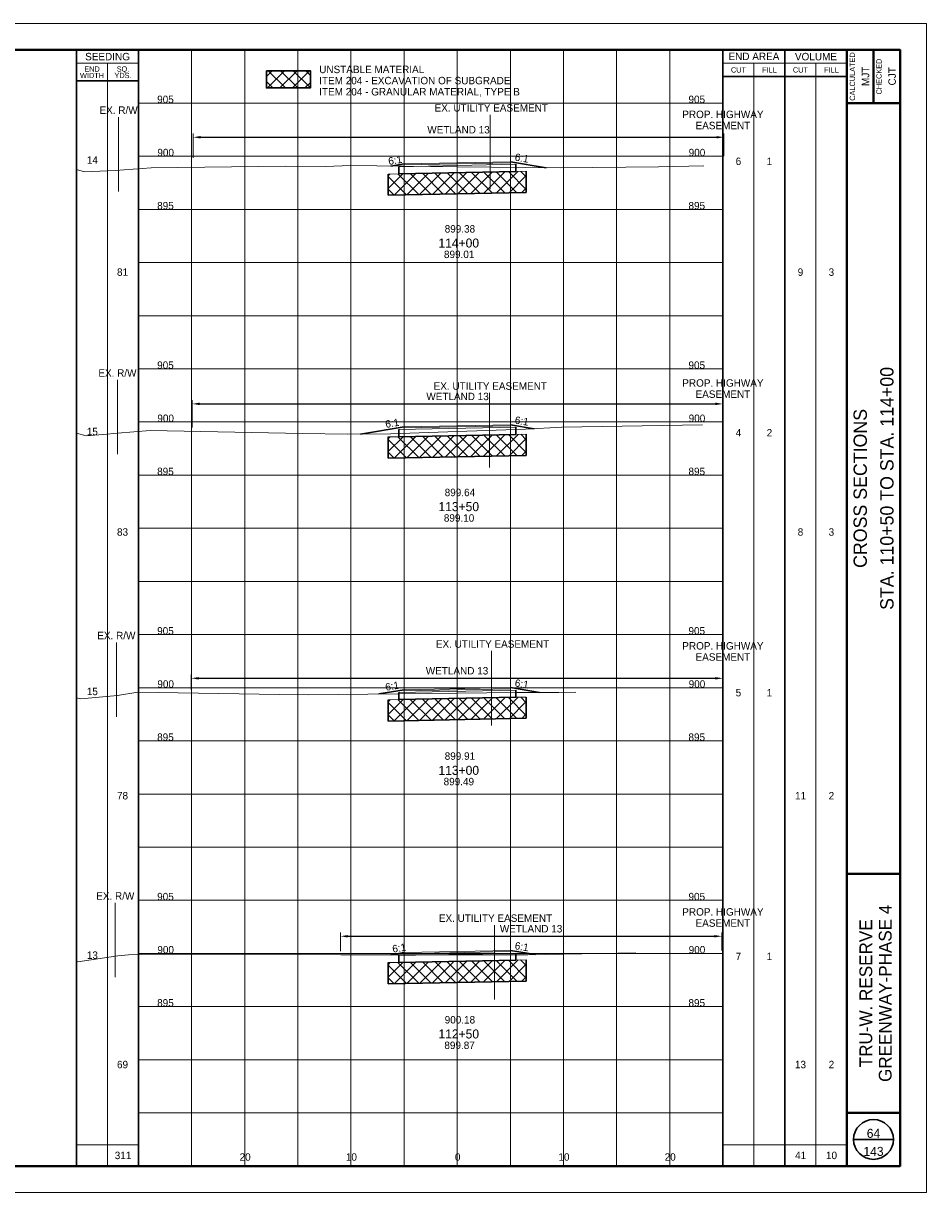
# Paper-space layout 'Layout1' of a CAD drawing. Header units: feet. Extents: x -1005 to 2379, y -670 to 6548.
# Tile 42 of 69: x 75 to 160, y 2988 to 3098. Entities that reach past the tile are written whole.
import ezdxf
from ezdxf.enums import TextEntityAlignment as Align

# ---------------------------------------------------------------- set-up
doc = ezdxf.new("R2010")
doc.units = ezdxf.units.FT
doc.header["$LTSCALE"] = 5
doc.header["$MEASUREMENT"] = 0
for name, pattern in [('DGN Style 2', [150.837143, 90.502286, -60.334857]), ('DGN Style 3', [211.172, 150.837143, -60.334857]), ('esmtshpr', [5.35, 1, -0.175, -0.175, 4]), ('esmtuex', [4.65, 0.8, -0.275, -0.275, 0.8, -0.3, 0.8, -0.3, 0.8, -0.3]), ('rowex', [4.85, 0.8, -0.375, -0.375, 0.8, -0.3, 0.8, -0.3, 0.8, -0.3])]:
    doc.linetypes.add(name, pattern=pattern)
for name, color, linetype, lineweight in [('DR_P_Text', 7, 'Continuous', 13), ('EV_Ecological_Text', 7, 'Continuous', 13), ('PV_P_Text', 7, 'Continuous', 13), ('RW_P_Esmt_SH', 193, 'esmtshpr', 40), ('RW_X_Esmt_U', 6, 'esmtuex', 30), ('RW_X_Fee_RW', 6, 'rowex', 30), ('SH_Border', 7, 'Continuous', 40), ('SH_Data', 7, 'Continuous', 0), ('SH_Major_Grid_Line', 254, 'Continuous', 13), ('SH_Text', 7, 'Continuous', 13), ('TX_P_20', 7, 'Continuous', 13), ('TX_P_5', 7, 'Continuous', 13), ('TX_X_5', 7, 'Continuous', 0), ('XS_P_Finished_Grade', 3, 'Continuous', 30), ('XS_P_Pavt_Surface', 251, 'Continuous', 13), ('XS_P_Subgrade', 4, 'Continuous', 30), ('XS_P_Undercut', 230, 'Continuous', 30), ('XS_X_Ground_Line', 3, 'DGN Style 2', 13)]:
    doc.layers.add(name, color=color, linetype=linetype, lineweight=lineweight)
doc.layers.add('SH_Cut_Line', color=7, linetype='DGN Style 3', lineweight=0, plot=False)
doc.layers.add('XS_P_Pavt_Layers', color=251, linetype='Continuous', lineweight=0, transparency=0.5)
doc.styles.add('Slanted-Normal LS 0.50', font='font31.shx', dxfattribs={"height": 0.14})
doc.styles.add('Slanted-Normal LS 0.50_0', font='font31.shx')
doc.styles.add('Slanted-Sub Title', font='font31.shx', dxfattribs={"height": 0.17})
doc.styles.add('Style-font30', font='font30.shx')
doc.styles.add('Style-font31', font='font31.shx')
doc.styles.add('Style-font70', font='font70.shx')
doc.dimstyles.get("Standard").update_dxf_attribs({"dimtxt": 0.18, "dimasz": 0.18, "dimexe": 0.18, "dimexo": 0.0625, "dimgap": 0.09, "dimtad": 0, "dimtih": 1, "dimtoh": 1, "dimdec": 4, "dimzin": 0, "dimdsep": 46, "dimtxsty": 'Standard', "dimcen": 0.09, "dimadec": 0, "dimazin": 0, "dimtfac": 1, "dimtdec": 4, "dimtofl": 0, "dimtmove": 0, "dimatfit": 3, "dimfxl": 1, "dimtolj": 1, "dimtzin": 0, "dimarcsym": 0})

# ---------------------------------------------------------------- blocks, each defined once
blk = doc.blocks.new('CROSS_SPLIT_7')
at = {"layer": 'SH_Border', "color": 7, "linetype": 'Continuous', "lineweight": 40}
for p, q in [((32.5, 0.5), (32.5, 21.5)), ((33, 21.5), (33, 20.5)), ((32.5, 20.5), (33.5, 20.5)), ((32.5, 6), (33.5, 6)), ((32.5, 1.5), (33.5, 1.5))]:
    blk.add_line(p, q, dxfattribs=at)
at = {"layer": 'SH_Border', "color": 7, "linetype": 'Continuous', "lineweight": 40, "flags": 128}
blk.add_lwpolyline([(2, 21.5), (33.5, 21.5), (33.5, 0.5), (2, 0.5), (2, 21.5)], close=True, dxfattribs=at)
at = {"layer": 'SH_Cut_Line', "color": 7, "linetype": 'DGN Style 3', "lineweight": 0, "flags": 128}
blk.add_lwpolyline([(0, 0), (34, 0), (34, 22), (0, 22), (0, 0)], close=True, dxfattribs=at)
at = {"layer": 'SH_Data', "color": 7, "linetype": 'Continuous', "lineweight": 30}
for p, q in [((18, 0.5), (18, 21.5)), ((19.166, 0.5), (19.166, 21.5)), ((30.166, 0.5), (30.166, 21.5)), ((31.333, 0.5), (31.333, 21.5)), ((19.166, 20.917), (18, 20.917)), ((30.166, 21), (32.5, 21)), ((32.625, 1), (33.375, 1))]:
    blk.add_line(p, q, dxfattribs=at)
at = {"layer": 'SH_Data', "color": 7, "linetype": 'Continuous', "lineweight": 0}
for p, q in [((19.166, 21.25), (18, 21.25)), ((30.166, 21.25), (32.5, 21.25))]:
    blk.add_line(p, q, dxfattribs=at)
at = {"layer": 'SH_Data', "color": 7, "linetype": 'Continuous', "lineweight": 13}
for p, q in [((18.583, 0.5), (18.583, 21.25)), ((30.75, 0.5), (30.75, 21.25)), ((31.917, 0.5), (31.917, 21.25)), ((18, 0.9), (19.166, 0.9)), ((30.166, 0.9), (32.5, 0.9))]:
    blk.add_line(p, q, dxfattribs=at)
at = {"layer": 'SH_Data', "color": 7, "linetype": 'Continuous', "lineweight": 30}
blk.add_circle((33, 1), 0.375, dxfattribs=at)
at = {"layer": 'SH_Major_Grid_Line', "color": 254, "linetype": 'Continuous', "lineweight": 13}
for p, q in [((20.166, 0.5), (20.166, 21.5)), ((21.166, 0.5), (21.166, 21.5)), ((22.166, 0.5), (22.166, 21.5)), ((23.166, 0.5), (23.166, 21.5)), ((24.166, 0.5), (24.166, 21.5)), ((25.166, 0.5), (25.166, 21.5)), ((26.166, 0.5), (26.166, 21.5)), ((27.166, 0.5), (27.166, 21.5)), ((28.166, 0.5), (28.166, 21.5)), ((29.166, 0.5), (29.166, 21.5)), ((19.166, 20.5), (30.166, 20.5)), ((19.166, 19.5), (30.166, 19.5)), ((19.166, 18.5), (30.166, 18.5)), ((19.166, 17.5), (30.166, 17.5)), ((19.166, 16.5), (30.166, 16.5)), ((19.166, 15.5), (30.166, 15.5)), ((19.166, 14.5), (30.166, 14.5)), ((19.166, 13.5), (30.166, 13.5)), ((19.166, 12.5), (30.166, 12.5)), ((19.166, 11.5), (30.166, 11.5)), ((19.166, 10.5), (30.166, 10.5)), ((19.166, 9.5), (30.166, 9.5)), ((19.166, 8.5), (30.166, 8.5)), ((19.166, 7.5), (30.166, 7.5)), ((19.166, 6.5), (30.166, 6.5)), ((19.166, 5.5), (30.166, 5.5)), ((19.166, 4.5), (30.166, 4.5)), ((19.166, 3.5), (30.166, 3.5)), ((19.166, 2.5), (30.166, 2.5)), ((19.166, 1.5), (30.166, 1.5))]:
    blk.add_line(p, q, dxfattribs=at)
at = {"layer": 'SH_Data', "color": 7, "linetype": 'Continuous', "lineweight": 13, "style": 'Style-font30'}
for s, p in [('SEEDING', (18.584, 21.375)), ('END AREA', (30.75, 21.379)), ('VOLUME', (31.917, 21.375))]:
    blk.add_text(s, height=0.14, dxfattribs=at).set_placement(p, align=Align.MIDDLE_CENTER)
at = {"layer": 'SH_Data', "color": 7, "linetype": 'Continuous', "lineweight": 0, "style": 'Style-font30'}
for s, p in [('CALCULATED', (32.553, 21)), ('CHECKED', (33.053, 21))]:
    blk.add_text(s, height=0.1, rotation=90, dxfattribs=at).set_placement(p, align=Align.TOP_CENTER)
for s, p in [('CUT', (30.459, 21.125)), ('FILL', (31.042, 21.125)), ('CUT', (31.625, 21.125)), ('FILL', (32.208, 21.125))]:
    blk.add_text(s, height=0.1, dxfattribs=at).set_placement(p, align=Align.MIDDLE_CENTER)
at = {"layer": 'SH_Data', "color": 7, "linetype": 'Continuous', "lineweight": 0, "char_height": 0.14, "attachment_point": 5, "line_spacing_factor": 0.728571, "style": 'Style-font30'}
for s, insert in [('\\H0.714286x;END\\PWIDTH', (18.292, 21.08)), ('\\H0.714286x;SQ.\\PYDS.', (18.875, 21.08))]:
    blk.add_mtext(s, dxfattribs=dict(at, insert=insert))
at = {"layer": 'SH_Data', "color": 7, "linetype": 'Continuous', "lineweight": 0, "style": 'Style-font70'}
for p in [(32.75, 13.25), (33.252, 13.25), (33, 3.792)]:
    blk.add_attdef('Text', text='', height=0.25, rotation=90, dxfattribs=at).set_placement(p, align=Align.MIDDLE_CENTER)
at = {"layer": 'SH_Text', "style": 'Style-font70'}
for p in [(32.75, 3.75), (33.25, 3.75)]:
    blk.add_attdef('Text', text='', height=0.25, rotation=90, dxfattribs=at).set_placement(p, align=Align.MIDDLE_CENTER)
blk = doc.blocks.new('XS POINT_236')
at = {"layer": 'RW_X_Fee_RW', "linetype": 'DGN Style 3', "lineweight": 0}
blk.add_line((0, 3.5), (0, -3.5), dxfattribs=at)
blk = doc.blocks.new('GPKLBL_173')
at = {"layer": 'TX_P_5', "linetype": 'Continuous', "insert": (-0.51, 0.98), "char_height": 0.7, "attachment_point": 1, "rotation": 350.5377, "line_spacing_factor": 0.6, "style": 'Style-font31'}
blk.add_mtext('6:1', dxfattribs=at)
blk = doc.blocks.new('XS POINT_237')
at = {"layer": 'RW_P_Esmt_SH', "linetype": 'Continuous', "lineweight": 13}
blk.add_line((0, 3.5), (0, -3.5), dxfattribs=at)
blk = doc.blocks.new('*D466')
at = {"layer": 'Defpoints', "color": 0, "linetype": 'Continuous', "transparency": 16777216}
for p in [(140.73, 3011.62), (104.83, 3009.88), (140.73, 3009.94)]:
    blk.add_point(p, dxfattribs=at)
at = {"layer": 'EV_Ecological_Text', "color": 97, "linetype": 'Continuous', "lineweight": 0, "transparency": 16777216}
for p, q in [((104.83, 3010.23), (104.83, 3011.97)), ((140.73, 3010.29), (140.73, 3011.97))]:
    blk.add_line(p, q, dxfattribs=at)
at = {"layer": 'EV_Ecological_Text', "color": 0, "linetype": 'Continuous', "lineweight": -2, "transparency": 16777216}
blk.add_line((105.53, 3011.62), (140.03, 3011.62), dxfattribs=at)
at = {"layer": 'EV_Ecological_Text', "color": 0, "linetype": 'Continuous', "transparency": 16777216}
for points in [[(105.53, 3011.73), (105.53, 3011.5), (104.83, 3011.62)], [(140.03, 3011.73), (140.03, 3011.5), (140.73, 3011.62)]]:
    blk.add_solid(points, dxfattribs=at)
at = {"layer": 'EV_Ecological_Text', "color": 7, "linetype": 'Continuous', "lineweight": 0, "transparency": 16777216, "insert": (122.78, 3012.32), "char_height": 0.7, "attachment_point": 5, "style": 'Slanted-Normal LS 0.50_0'}
blk.add_mtext('WETLAND 13', dxfattribs=at)
blk = doc.blocks.new('GPKLBL_174')
at = {"layer": 'TX_P_5', "linetype": 'Continuous', "extrusion": (0, 0, -1), "insert": (-0.46, 0.97), "char_height": 0.7, "attachment_point": 3, "text_direction": (-0.986394, 0.164399, 0), "line_spacing_factor": 0.6, "style": 'Style-font31'}
blk.add_mtext('6:1', dxfattribs=at)
blk = doc.blocks.new('XS POINT_238')
at = {"layer": 'RW_X_Esmt_U', "linetype": 'DGN Style 3', "lineweight": 0}
blk.add_line((0, 3.5), (0, -3.5), dxfattribs=at)
blk = doc.blocks.new('XS POINT_239')
at = {"layer": 'RW_X_Fee_RW', "linetype": 'DGN Style 3', "lineweight": 0}
blk.add_line((0, 3.5), (0, -3.5), dxfattribs=at)
blk = doc.blocks.new('GPKLBL_175')
at = {"layer": 'TX_P_5', "linetype": 'Continuous', "extrusion": (0, 0, -1), "insert": (-0.46, 0.97), "char_height": 0.7, "attachment_point": 3, "text_direction": (-0.986394, 0.164399, 0), "line_spacing_factor": 0.6, "style": 'Style-font31'}
blk.add_mtext('6:1', dxfattribs=at)
blk = doc.blocks.new('GPKLBL_176')
at = {"layer": 'TX_P_5', "linetype": 'Continuous', "insert": (-0.51, 0.98), "char_height": 0.7, "attachment_point": 1, "rotation": 350.5377, "line_spacing_factor": 0.6, "style": 'Style-font31'}
blk.add_mtext('6:1', dxfattribs=at)
blk = doc.blocks.new('XS POINT_240')
at = {"layer": 'RW_P_Esmt_SH', "linetype": 'Continuous', "lineweight": 13}
blk.add_line((0, 3.5), (0, -3.5), dxfattribs=at)
blk = doc.blocks.new('*D473')
at = {"layer": 'Defpoints', "color": 0, "linetype": 'Continuous', "transparency": 16777216}
for p in [(140.83, 3035.89), (90.79, 3034.49), (140.83, 3034.7)]:
    blk.add_point(p, dxfattribs=at)
at = {"layer": 'EV_Ecological_Text', "color": 97, "linetype": 'Continuous', "lineweight": 0, "transparency": 16777216}
for p, q in [((90.79, 3034.84), (90.79, 3036.24)), ((140.83, 3035.05), (140.83, 3036.24))]:
    blk.add_line(p, q, dxfattribs=at)
at = {"layer": 'EV_Ecological_Text', "color": 0, "linetype": 'Continuous', "lineweight": -2, "transparency": 16777216}
blk.add_line((91.49, 3035.89), (140.13, 3035.89), dxfattribs=at)
at = {"layer": 'EV_Ecological_Text', "color": 0, "linetype": 'Continuous', "transparency": 16777216}
for points in [[(91.49, 3036), (91.49, 3035.77), (90.79, 3035.89)], [(140.13, 3036), (140.13, 3035.77), (140.83, 3035.89)]]:
    blk.add_solid(points, dxfattribs=at)
at = {"layer": 'EV_Ecological_Text', "color": 7, "linetype": 'Continuous', "lineweight": 0, "transparency": 16777216, "insert": (115.81, 3036.59), "char_height": 0.7, "attachment_point": 5, "style": 'Slanted-Normal LS 0.50_0'}
blk.add_mtext('WETLAND 13', dxfattribs=at)
blk = doc.blocks.new('XS POINT_241')
at = {"layer": 'RW_X_Esmt_U', "linetype": 'DGN Style 3', "lineweight": 0}
blk.add_line((0, 3.5), (0, -3.5), dxfattribs=at)
blk = doc.blocks.new('XS POINT_242')
at = {"layer": 'RW_X_Fee_RW', "linetype": 'DGN Style 3', "lineweight": 0}
blk.add_line((0, 3.5), (0, -3.5), dxfattribs=at)
blk = doc.blocks.new('GPKLBL_177')
at = {"layer": 'TX_P_5', "linetype": 'Continuous', "insert": (-0.51, 0.98), "char_height": 0.7, "attachment_point": 1, "rotation": 350.5377, "line_spacing_factor": 0.6, "style": 'Style-font31'}
blk.add_mtext('6:1', dxfattribs=at)
blk = doc.blocks.new('XS POINT_243')
at = {"layer": 'RW_P_Esmt_SH', "linetype": 'Continuous', "lineweight": 13}
blk.add_line((0, 3.5), (0, -3.5), dxfattribs=at)
blk = doc.blocks.new('*D478')
at = {"layer": 'Defpoints', "color": 0, "linetype": 'Continuous', "transparency": 16777216}
for p in [(140.83, 3061.7), (90.88, 3059.13), (140.83, 3059.5)]:
    blk.add_point(p, dxfattribs=at)
at = {"layer": 'EV_Ecological_Text', "color": 97, "linetype": 'Continuous', "lineweight": 0, "transparency": 16777216}
for p, q in [((90.88, 3059.48), (90.88, 3062.05)), ((140.83, 3059.85), (140.83, 3062.05))]:
    blk.add_line(p, q, dxfattribs=at)
at = {"layer": 'EV_Ecological_Text', "color": 0, "linetype": 'Continuous', "lineweight": -2, "transparency": 16777216}
blk.add_line((91.58, 3061.7), (140.13, 3061.7), dxfattribs=at)
at = {"layer": 'EV_Ecological_Text', "color": 0, "linetype": 'Continuous', "transparency": 16777216}
for points in [[(91.58, 3061.82), (91.58, 3061.59), (90.88, 3061.7)], [(140.13, 3061.82), (140.13, 3061.59), (140.83, 3061.7)]]:
    blk.add_solid(points, dxfattribs=at)
at = {"layer": 'EV_Ecological_Text', "color": 7, "linetype": 'Continuous', "lineweight": 0, "transparency": 16777216, "insert": (115.86, 3062.4), "char_height": 0.7, "attachment_point": 5, "style": 'Slanted-Normal LS 0.50_0'}
blk.add_mtext('WETLAND 13', dxfattribs=at)
blk = doc.blocks.new('GPKLBL_178')
at = {"layer": 'TX_P_5', "linetype": 'Continuous', "extrusion": (0, 0, -1), "insert": (-0.46, 0.97), "char_height": 0.7, "attachment_point": 3, "text_direction": (-0.986394, 0.164399, 0), "line_spacing_factor": 0.6, "style": 'Style-font31'}
blk.add_mtext('6:1', dxfattribs=at)
blk = doc.blocks.new('XS POINT_244')
at = {"layer": 'RW_X_Esmt_U', "linetype": 'DGN Style 3', "lineweight": 0}
blk.add_line((0, 3.5), (0, -3.5), dxfattribs=at)
blk = doc.blocks.new('XS POINT_245')
at = {"layer": 'RW_X_Fee_RW', "linetype": 'DGN Style 3', "lineweight": 0}
blk.add_line((0, 3.5), (0, -3.5), dxfattribs=at)
blk = doc.blocks.new('GPKLBL_179')
at = {"layer": 'TX_P_5', "linetype": 'Continuous', "extrusion": (0, 0, -1), "insert": (-0.46, 0.97), "char_height": 0.7, "attachment_point": 3, "text_direction": (-0.986394, 0.164399, 0), "line_spacing_factor": 0.6, "style": 'Style-font31'}
blk.add_mtext('6:1', dxfattribs=at)
blk = doc.blocks.new('GPKLBL_180')
at = {"layer": 'TX_P_5', "linetype": 'Continuous', "insert": (-0.51, 0.98), "char_height": 0.7, "attachment_point": 1, "rotation": 350.5377, "line_spacing_factor": 0.6, "style": 'Style-font31'}
blk.add_mtext('6:1', dxfattribs=at)
blk = doc.blocks.new('XS POINT_246')
at = {"layer": 'RW_P_Esmt_SH', "linetype": 'Continuous', "lineweight": 13}
blk.add_line((0, 3.5), (0, -3.5), dxfattribs=at)
blk = doc.blocks.new('*D485')
at = {"layer": 'Defpoints', "color": 0, "linetype": 'Continuous', "transparency": 16777216}
for p in [(140.93, 3086.79), (90.97, 3084.5), (140.93, 3084.66)]:
    blk.add_point(p, dxfattribs=at)
at = {"layer": 'EV_Ecological_Text', "color": 97, "linetype": 'Continuous', "lineweight": 0, "transparency": 16777216}
for p, q in [((90.97, 3084.85), (90.97, 3087.14)), ((140.93, 3085.01), (140.93, 3087.14))]:
    blk.add_line(p, q, dxfattribs=at)
at = {"layer": 'EV_Ecological_Text', "color": 0, "linetype": 'Continuous', "lineweight": -2, "transparency": 16777216}
blk.add_line((91.67, 3086.79), (140.23, 3086.79), dxfattribs=at)
at = {"layer": 'EV_Ecological_Text', "color": 0, "linetype": 'Continuous', "transparency": 16777216}
for points in [[(91.67, 3086.9), (91.67, 3086.67), (90.97, 3086.79)], [(140.23, 3086.9), (140.23, 3086.67), (140.93, 3086.79)]]:
    blk.add_solid(points, dxfattribs=at)
at = {"layer": 'EV_Ecological_Text', "color": 7, "linetype": 'Continuous', "lineweight": 0, "transparency": 16777216, "insert": (115.95, 3087.49), "char_height": 0.7, "attachment_point": 5, "style": 'Slanted-Normal LS 0.50_0'}
blk.add_mtext('WETLAND 13', dxfattribs=at)
blk = doc.blocks.new('XS POINT_247')
at = {"layer": 'RW_X_Esmt_U', "linetype": 'DGN Style 3', "lineweight": 0}
blk.add_line((0, 3.5), (0, -3.5), dxfattribs=at)

psp = doc.layouts.get("Layout1")

# ---------------------------------------------------------------- hatches: boundary and pattern name
at = {"layer": 'XS_P_Undercut', "lineweight": 0}
h = psp.add_hatch(dxfattribs=at)
h.set_pattern_fill('CROSSHATCH', color=256, style=0, pattern_type=2)
h.set_pattern_definition([(45, (101.1624, 3087.5614), (-0.58926, 0.58926), []), (315, (101.1624, 3087.5614), (0.58926, 0.58926), [])])
h.paths.add_polyline_path([(97.87, 3091.43), (102.01, 3091.43), (102.01, 3093.05), (97.87, 3093.05)])
h = psp.add_hatch(dxfattribs=at)
h.set_pattern_fill('CROSSHATCH', color=256, style=0, pattern_type=2)
h.set_pattern_definition([(45, (114.60505, 3082.5255), (-0.589255, 0.589255), []), (315, (114.60505, 3082.5255), (0.589255, 0.589255), [])])
h.paths.add_polyline_path([(122.33, 3081.59), (122.33, 3083.59), (121.33, 3083.57), (110.33, 3083.35), (109.33, 3083.33), (109.33, 3081.33)])
h = psp.add_hatch(dxfattribs=at)
h.set_pattern_fill('CROSSHATCH', color=256, style=0, pattern_type=2)
h.set_pattern_definition([(45, (114.60505, 3057.7841), (-0.589255, 0.589255), []), (315, (114.60505, 3057.7841), (0.589255, 0.589255), [])])
h.paths.add_polyline_path([(122.33, 3056.85), (122.33, 3058.85), (121.33, 3058.83), (110.33, 3058.61), (109.33, 3058.59), (109.33, 3056.59)])
h = psp.add_hatch(dxfattribs=at)
h.set_pattern_fill('CROSSHATCH', color=256, style=0, pattern_type=2)
h.set_pattern_definition([(45, (114.6051, 3033.0541), (-0.589255, 0.589255), []), (315, (114.6051, 3033.0541), (0.589255, 0.589255), [])])
h.paths.add_polyline_path([(122.33, 3032.12), (122.33, 3034.12), (121.33, 3034.1), (110.33, 3033.88), (109.33, 3033.86), (109.33, 3031.86)])
h = psp.add_hatch(dxfattribs=at)
h.set_pattern_fill('CROSSHATCH', color=256, style=0, pattern_type=2)
h.set_pattern_definition([(45, (114.60505, 3008.327), (-0.589255, 0.589255), []), (315, (114.60505, 3008.327), (0.589255, 0.589255), [])])
h.paths.add_polyline_path([(122.33, 3007.4), (122.33, 3009.4), (121.33, 3009.38), (110.33, 3009.16), (109.33, 3009.14), (109.33, 3007.14)])

# ---------------------------------------------------------------- linework, layer by layer
at = {"layer": 'XS_P_Finished_Grade'}
for p, q in [((124.19, 3083.92), (120.83, 3084.48)), ((109.59, 3084.07), (110.83, 3084.28)), ((106.73, 3058.86), (110.83, 3059.54)), ((123.06, 3059.37), (120.83, 3059.74)), ((123.58, 3034.55), (120.83, 3035.01)), ((108.44, 3034.41), (110.83, 3034.81)), ((109.58, 3009.87), (110.83, 3010.08)), ((123.2, 3009.89), (120.83, 3010.28))]:
    psp.add_line(p, q, dxfattribs=at)
at = {"layer": 'XS_P_Pavt_Layers', "color": 2, "lineweight": 13}
for p, q in [((110.33, 3084.02), (121.33, 3084.24)), ((110.83, 3084.18), (120.83, 3084.38)), ((110.33, 3059.28), (121.33, 3059.5)), ((110.83, 3059.44), (120.83, 3059.64)), ((110.83, 3034.71), (120.83, 3034.91)), ((110.33, 3034.55), (121.33, 3034.77)), ((110.33, 3009.82), (121.33, 3010.04)), ((110.83, 3009.98), (120.83, 3010.18))]:
    psp.add_line(p, q, dxfattribs=at)
at = {"layer": 'XS_P_Pavt_Surface', "color": 193}
for p, q in [((110.83, 3084.28), (120.83, 3084.48)), ((120.83, 3084.48), (120.83, 3084.23)), ((110.83, 3084.28), (110.83, 3084.03)), ((110.83, 3059.54), (120.83, 3059.74)), ((110.83, 3059.54), (110.83, 3059.29)), ((120.83, 3059.74), (120.83, 3059.49)), ((110.83, 3034.81), (120.83, 3035.01)), ((120.83, 3035.01), (120.83, 3034.76)), ((110.83, 3034.81), (110.83, 3034.56)), ((110.83, 3010.08), (120.83, 3010.28)), ((110.83, 3010.08), (110.83, 3009.83)), ((120.83, 3010.28), (120.83, 3010.03))]:
    psp.add_line(p, q, dxfattribs=at)
at = {"layer": 'XS_P_Subgrade'}
for p, q in [((110.33, 3084.02), (110.33, 3083.35)), ((110.33, 3083.35), (121.33, 3083.57)), ((121.33, 3084.24), (121.33, 3083.57)), ((110.33, 3059.28), (110.33, 3058.61)), ((121.33, 3059.5), (121.33, 3058.83)), ((110.33, 3058.61), (121.33, 3058.83)), ((110.33, 3034.55), (110.33, 3033.88)), ((110.33, 3033.88), (121.33, 3034.1)), ((121.33, 3034.77), (121.33, 3034.1)), ((110.33, 3009.82), (110.33, 3009.16)), ((121.33, 3010.04), (121.33, 3009.38)), ((110.33, 3009.16), (121.33, 3009.38))]:
    psp.add_line(p, q, dxfattribs=at)
at = {"layer": 'XS_P_Undercut'}
for p, q in [((109.33, 3083.33), (109.33, 3081.33)), ((122.33, 3083.59), (122.33, 3081.59)), ((109.33, 3081.33), (122.33, 3081.59)), ((109.33, 3058.59), (109.33, 3056.59)), ((122.33, 3058.85), (122.33, 3056.85)), ((109.33, 3056.59), (122.33, 3056.85)), ((109.33, 3033.86), (109.33, 3031.86)), ((122.33, 3034.12), (122.33, 3032.12)), ((109.33, 3031.86), (122.33, 3032.12)), ((109.33, 3009.14), (109.33, 3007.14)), ((122.33, 3009.4), (122.33, 3007.4)), ((109.33, 3007.14), (122.33, 3007.4))]:
    psp.add_line(p, q, dxfattribs=at)
at = {"layer": 'XS_P_Undercut', "flags": 128}
psp.add_lwpolyline([(97.87, 3093.05), (102.01, 3093.05), (102.01, 3091.43), (97.87, 3091.43), (97.87, 3093.05)], close=True, dxfattribs=at)
at = {"layer": 'XS_P_Undercut', "lineweight": 0, "flags": 128}
for points in [[(97.87, 3091.43), (102.01, 3091.43), (102.01, 3093.05), (97.87, 3093.05), (97.87, 3091.43)], [(122.33, 3081.59), (122.33, 3083.59), (121.33, 3083.57), (110.33, 3083.35), (109.33, 3083.33), (109.33, 3081.33), (122.33, 3081.59)], [(122.33, 3056.85), (122.33, 3058.85), (121.33, 3058.83), (110.33, 3058.61), (109.33, 3058.59), (109.33, 3056.59), (122.33, 3056.85)], [(122.33, 3032.12), (122.33, 3034.12), (121.33, 3034.1), (110.33, 3033.88), (109.33, 3033.86), (109.33, 3031.86), (122.33, 3032.12)], [(122.33, 3007.4), (122.33, 3009.4), (121.33, 3009.38), (110.33, 3009.16), (109.33, 3009.14), (109.33, 3007.14), (122.33, 3007.4)]]:
    psp.add_lwpolyline(points, close=True, dxfattribs=at)
at = {"layer": 'XS_X_Ground_Line', "flags": 128}
for points in [[(80, 3083.74), (80.76, 3083.54), (83.63, 3083.66), (87.01, 3083.91), (99.63, 3084.07), (103.45, 3084.04), (105.75, 3084.12), (115.83, 3084.01), (125.53, 3083.91), (134.77, 3084.02), (139.02, 3084.09)], [(80, 3058.95), (80.91, 3058.71), (82.51, 3058.82), (83.85, 3058.96), (86.93, 3059.2), (101.27, 3058.92), (105.51, 3058.84), (109.57, 3058.89), (115.83, 3059.1), (122.25, 3059.32), (125.68, 3059.51), (138.92, 3059.74)], [(80, 3034.05), (80.4, 3033.97), (83.86, 3034.26), (85.78, 3034.57), (99.09, 3034.35), (101.82, 3034.34), (115.83, 3034.49), (121.39, 3034.55), (125.38, 3034.55), (126.99, 3034.58)], [(80, 3009.23), (80.14, 3009.2), (83.88, 3009.79), (84.89, 3009.88), (87.35, 3009.93), (100.98, 3009.89), (104.86, 3009.87), (115.83, 3009.87), (122.46, 3009.87), (132.63, 3010.06)]]:
    psp.add_lwpolyline(points, dxfattribs=at)

# ---------------------------------------------------------------- block references
at = {"layer": 'RW_P_Esmt_SH', "linetype": 'Continuous', "lineweight": 13}
for name, p in [('XS POINT_246', (140.83, 3083.79)), ('XS POINT_243', (140.83, 3058.52)), ('XS POINT_240', (140.83, 3033.79)), ('XS POINT_237', (140.83, 3008.76))]:
    psp.add_blockref(name, p, dxfattribs=at)
at = {"layer": 'RW_X_Esmt_U', "linetype": 'DGN Style 3', "lineweight": 0}
for name, p in [('XS POINT_247', (118.94, 3085.4)), ('XS POINT_244', (118.85, 3059.23)), ('XS POINT_241', (119.06, 3034.96)), ('XS POINT_238', (119.33, 3009.17))]:
    psp.add_blockref(name, p, dxfattribs=at)
at = {"layer": 'RW_X_Fee_RW', "linetype": 'DGN Style 3', "lineweight": 0}
for name, p in [('XS POINT_245', (83.96, 3085.19)), ('XS POINT_242', (83.85, 3060.46)), ('XS POINT_239', (83.75, 3035.76)), ('XS POINT_236', (83.65, 3011.26))]:
    psp.add_blockref(name, p, dxfattribs=at)
at = {"layer": 'SH_Cut_Line', "color": 7, "linetype": 'DGN Style 3', "lineweight": 0}
ref = psp.add_blockref('CROSS_SPLIT_7', (-10, 2987.5), dxfattribs=dict(at, xscale=5, yscale=5, zscale=5))
ref.add_attrib('Text', 'CROSS SECTIONS', dxfattribs={"layer": 'SH_Data', "color": 7, "linetype": 'Continuous', "lineweight": 0, "height": 1.25, "rotation": 90, "style": 'Style-font70'}).set_placement((153.75, 3053.75), align=Align.MIDDLE_CENTER)
ref.add_attrib('Text', 'STA. 110+50 TO STA. 114+00', dxfattribs={"layer": 'SH_Data', "color": 7, "linetype": 'Continuous', "lineweight": 0, "height": 1.25, "rotation": 90, "style": 'Style-font70'}).set_placement((156.26, 3053.75), align=Align.MIDDLE_CENTER)
at = {"layer": 'TX_P_5', "linetype": 'Continuous', "extrusion": (0, 0, -1)}
for name, p in [('GPKLBL_179', (-110.11, 3084.11)), ('GPKLBL_178', (-109.83, 3059.37)), ('GPKLBL_175', (-109.83, 3034.64)), ('GPKLBL_174', (-110.49, 3010))]:
    psp.add_blockref(name, p, dxfattribs=at)
at = {"layer": 'TX_P_5', "linetype": 'Continuous'}
for name, p in [('GPKLBL_180', (121.83, 3084.31)), ('GPKLBL_177', (121.83, 3059.57)), ('GPKLBL_176', (121.83, 3034.84)), ('GPKLBL_173', (121.83, 3010.12))]:
    psp.add_blockref(name, p, dxfattribs=at)

# ---------------------------------------------------------------- texts
at = {"layer": 'DR_P_Text', "insert": (102.84, 3093.52), "char_height": 0.7, "attachment_point": 1, "line_spacing_factor": 0.9, "style": 'Slanted-Sub Title'}
psp.add_mtext('UNSTABLE MATERIAL\\PITEM 204 - EXCAVATION OF SUBGRADE\\PITEM 204 - GRANULAR MATERIAL, TYPE B', dxfattribs=at)
at = {"layer": 'PV_P_Text', "style": 'Slanted-Normal LS 0.50'}
for s, p in [(' 899.38', (115.95, 3077.82)), (' 899.64', (115.95, 3053.02)), (' 899.91', (115.95, 3028.22)), (' 900.18', (115.95, 3003.41))]:
    psp.add_text(s, height=0.7, dxfattribs=at).set_placement(p, align=Align.CENTER)
at = {"layer": 'RW_P_Esmt_SH', "linetype": 'Continuous', "lineweight": 13, "char_height": 0.7, "attachment_point": 2, "line_spacing_factor": 0.9, "style": 'Style-font31'}
for insert in [(140.83, 3089.29), (140.83, 3064.02), (140.83, 3039.29), (140.83, 3014.26)]:
    psp.add_mtext('PROP. HIGHWAY\\PEASEMENT', dxfattribs=dict(at, insert=insert))
at = {"layer": 'RW_X_Esmt_U', "linetype": 'Continuous', "lineweight": 0, "style": 'Style-font31'}
for p in [(119.03, 3089.9), (118.94, 3063.73), (119.15, 3039.46), (119.43, 3013.67)]:
    psp.add_text('EX. UTILITY EASEMENT', height=0.7, dxfattribs=at).set_placement(p, align=Align.TOP_CENTER)
at = {"layer": 'RW_X_Fee_RW', "linetype": 'Continuous', "lineweight": 0, "char_height": 0.7, "attachment_point": 2, "line_spacing_factor": 0.66, "style": 'Style-font31'}
for insert in [(83.96, 3089.69), (83.85, 3064.96), (83.75, 3040.26), (83.65, 3015.76)]:
    psp.add_mtext('EX. R/W\\P', dxfattribs=dict(at, insert=insert))
at = {"layer": 'SH_Data', "color": 7, "linetype": 'Continuous', "lineweight": 13, "style": 'Style-font30'}
for s, p in [('MJT', (154.6, 3092.52)), ('CJT', (157.1, 3092.52))]:
    psp.add_text(s, height=0.7, rotation=90, dxfattribs=at).set_placement(p, align=Align.CENTER)
at = {"layer": 'SH_Data', "lineweight": 13, "char_height": 0.85, "attachment_point": 8, "style": 'Style-font30'}
for s, insert, line_spacing_factor in [('64\\P', (155, 2992.64), 1.08), ('143\\P', (155, 2990.94), 0.6)]:
    psp.add_mtext(s, dxfattribs=dict(at, insert=insert, line_spacing_factor=line_spacing_factor))
at = {"layer": 'SH_Text', "style": 'Style-font31'}
for s, p in [('905', (88.37, 3090)), ('905', (138.37, 3090)), ('900', (88.39, 3085)), ('900', (138.39, 3085)), ('895', (88.37, 3080)), ('895', (138.37, 3080)), ('905', (88.37, 3065)), ('905', (138.37, 3065)), ('900', (88.39, 3060)), ('900', (138.39, 3060)), ('895', (88.37, 3055)), ('895', (138.37, 3055)), ('905', (88.37, 3040)), ('905', (138.37, 3040)), ('900', (88.39, 3035)), ('900', (138.39, 3035)), ('895', (88.37, 3030)), ('895', (138.37, 3030)), ('905', (88.37, 3015)), ('905', (138.37, 3015)), ('900', (88.39, 3010)), ('900', (138.39, 3010)), ('895', (88.37, 3005)), ('895', (138.37, 3005)), ('20', (95.87, 2990.5)), ('10', (105.87, 2990.5)), ('0', (115.87, 2990.5)), ('0', (115.87, 2990.5)), ('10', (125.87, 2990.5)), ('20', (135.87, 2990.5))]:
    psp.add_text(s, height=0.7, dxfattribs=at).set_placement(p, align=Align.CENTER)
at = {"layer": 'SH_Text', "insert": (155.2, 3006.25), "char_height": 1.2, "attachment_point": 5, "rotation": 90, "line_spacing_factor": 0.9125, "style": 'Slanted-Normal LS 0.50'}
psp.add_mtext('\\Ffont70;TRU-W. RESERVE\\PGREENWAY-PHASE 4', dxfattribs=at)
at = {"layer": 'TX_P_20', "style": 'Slanted-Normal LS 0.50'}
for s, p in [('14', (81.49, 3084.64)), ('81', (84.33, 3074.1)), ('9', (148.13, 3074.1)), ('3', (151.04, 3074.1)), ('15', (81.49, 3059.1)), ('83', (84.33, 3049.65)), ('8', (148.13, 3049.65)), ('3', (151.04, 3049.65)), ('15', (81.49, 3034.65)), ('78', (84.33, 3024.84)), ('11', (148.14, 3024.84)), ('2', (151.04, 3024.84)), ('13', (81.49, 3009.84)), ('69', (84.33, 2999.55)), ('13', (148.13, 2999.55)), ('2', (151.04, 2999.55)), ('311', (84.38, 2991)), ('41', (148.14, 2991)), ('10', (151.05, 2991))]:
    psp.add_text(s, height=0.7, dxfattribs=at).set_placement(p, align=Align.MIDDLE_CENTER)
at = {"layer": 'TX_P_20', "char_height": 0.7, "attachment_point": 5, "line_spacing_factor": 0.6, "style": 'Slanted-Normal LS 0.50'}
for s, insert in [('6', (142.29, 3084.52)), ('1', (145.21, 3084.52)), ('4', (142.29, 3058.99)), ('2', (145.21, 3058.99)), ('5', (142.29, 3034.53)), ('1', (145.21, 3034.53)), ('7', (142.29, 3009.72)), ('1', (145.21, 3009.72))]:
    psp.add_mtext(s, dxfattribs=dict(at, insert=insert))
at = {"layer": 'TX_P_5', "char_height": 0.85, "attachment_point": 5, "line_spacing_factor": 0.6, "style": 'Slanted-Sub Title'}
for s, insert in [('114+00 ', (115.97, 3076.83)), ('113+50 ', (115.97, 3052.03)), ('113+00 ', (115.97, 3027.22)), ('112+50 ', (115.97, 3002.42))]:
    psp.add_mtext(s, dxfattribs=dict(at, insert=insert))
at = {"layer": 'TX_X_5', "style": 'Style-font31'}
for s, p in [('899.01', (116.01, 3076.12)), ('899.10', (116, 3051.32)), ('899.49', (115.98, 3026.52)), ('899.87', (116.05, 3001.71))]:
    psp.add_text(s, height=0.7, dxfattribs=at).set_placement(p, align=Align.TOP_CENTER)

# ---------------------------------------------------------------- dimensions: what is measured, and where the dimension line sits
at = {"layer": 'EV_Ecological_Text', "color": 97, "linetype": 'Continuous', "lineweight": 0}
for base, p1, p2, picture, middle in [((140.93, 3086.79), (90.97, 3084.5), (140.93, 3084.66), '*D485', (115.95, 3087.49)), ((140.83, 3061.7), (90.88, 3059.13), (140.83, 3059.5), '*D478', (115.86, 3062.4)), ((140.83, 3035.89), (90.79, 3034.49), (140.83, 3034.7), '*D473', (115.81, 3036.59)), ((140.73, 3011.62), (104.83, 3009.88), (140.73, 3009.94), '*D466', (122.78, 3012.32))]:
    dim = psp.add_linear_dim(base=base, p1=p1, p2=p2, text='WETLAND 13', dimstyle='Standard', override={"dimtxt": 0.7, "dimasz": 0.7, "dimexe": 0.35, "dimexo": 0.35, "dimgap": 0.35, "dimtad": 1, "dimtih": 0, "dimtoh": 0, "dimdec": 0, "dimzin": 3, "dimtxsty": 'Slanted-Normal LS 0.50_0', "dimclre": 97, "dimclrt": 7, "dimtdec": 0, "dimtmove": 1, "dimtolj": 0, "dimtzin": 3, "dimlwe": 0}, dxfattribs=at)
    dim.commit()
    dim.dimension.update_dxf_attribs({"geometry": picture, "text_midpoint": middle})

doc.saveas('drawing.dxf')
